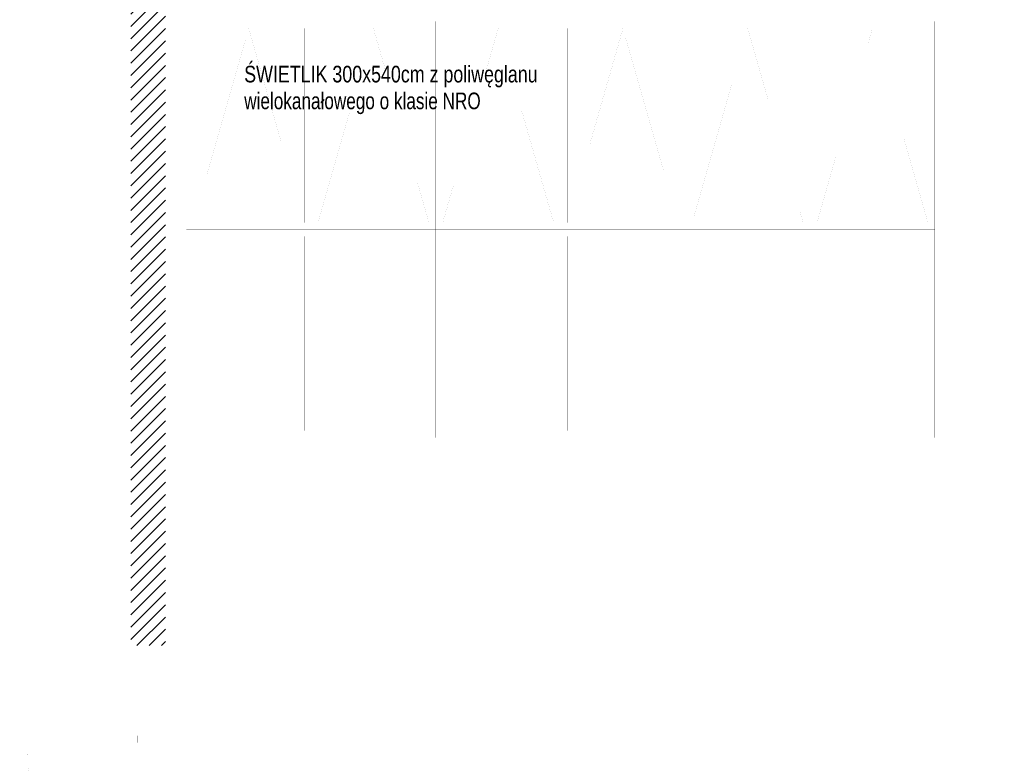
# Paper-space layout 'Layout1' of a CAD drawing. Header units: inches. Extents: x 7368 to 30263, y 5719 to 13940.
# Tile 24 of 44: x 12135 to 12846, y 10808 to 11344. Entities that reach past the tile are written whole.
import ezdxf

# ---------------------------------------------------------------- set-up
doc = ezdxf.new("R2010")
doc.units = ezdxf.units.IN
doc.header["$LTSCALE"] = 2
doc.header["$MEASUREMENT"] = 0
for name, pattern in [('ACAD_ISO04W100', [30, 24, -3, 0, -3]), ('DASHED', [0.75, 0.5, -0.25]), ('DASHEDX2', [1.5, 1, -0.5]), ('HIDDEN', [9.525, 6.35, -3.175]), ('OS', [60, 30, -15, 0, -15]), ('PRZERYW', [60, 30, -30])]:
    doc.linetypes.add(name, pattern=pattern)
for name, color, linetype, lineweight in [('A CIENKA', 7, 'CONTINUOUS', 13), ('A KRESKOWANIA', 7, 'CONTINUOUS', 5), ('A OPISY', 7, 'CONTINUOUS', 15), ('A OSIE', 7, 'ACAD_ISO04W100', 13), ('A PRZERYWANIA', 7, 'HIDDEN', 15), ('A WYMIARY', 7, 'CONTINUOUS', 9), ('ECIANA_PROJEKT', 7, 'CONTINUOUS', 15)]:
    doc.layers.add(name, color=color, linetype=linetype, lineweight=lineweight)
doc.styles.get("Standard").update_dxf_attribs({"font": 'arial.ttf'})

psp = doc.layouts.get("Layout1")

# ---------------------------------------------------------------- hatches: boundary and pattern name
at = {"layer": 'A OPISY', "linetype": 'Continuous'}
h = psp.add_hatch(dxfattribs=at)
h.set_pattern_fill('ANSI31_S0_5', color=2, scale=50, style=0)
h.set_pattern_definition([(45, (117, 107), (-4.4194174, 4.4194174), [])])
h.paths.add_polyline_path([(12240.55, 11594.46), (12340.55, 11594.46), (12340.55, 11606.46), (12240.55, 11606.46), (12240.55, 11626.46), (12215.55, 11626.46), (12215.55, 10892.96), (12240.55, 10892.96), (12240.55, 11351.46), (12704.55, 11351.46), (12704.55, 11626.46), (12692.55, 11626.46), (12692.55, 11363.46), (12552.55, 11363.46), (12552.55, 11453.46), (12602.55, 11453.46), (12602.55, 11459.46), (12552.55, 11459.46), (12552.55, 11504.46), (12552.55, 11594.46), (12592.55, 11594.46), (12592.55, 11606.46), (12440.55, 11606.46), (12440.55, 11594.46), (12540.55, 11594.46), (12540.55, 11363.46), (12240.55, 11363.46)], flags=0)

# ---------------------------------------------------------------- linework, layer by layer
at = {"layer": 'A CIENKA', "color": 7, "linetype": 'Continuous', "const_width": 0.018}
for points in [[(12230.55, 10827.96), (12220.55, 10827.96)], [(12220.55, 10827.96), (12220.55, 10822.96)], [(12230.55, 10822.96), (12230.55, 10827.96)], [(12140.55, 10822.96), (12140.55, 10817.96)], [(12225.55, 10822.96), (12140.55, 10822.96)], [(12220.55, 10822.96), (12230.55, 10822.96)], [(12225.55, 10817.96), (12225.55, 10822.96)], [(12140.55, 10817.96), (12225.55, 10817.96)]]:
    psp.add_lwpolyline(points, dxfattribs=at)
at = {"layer": 'A KRESKOWANIA', "color": 254, "linetype": 'Continuous', "const_width": 0.018}
psp.add_lwpolyline([(12140.55, 10817.96, 0.414214), (12225.55, 10732.96, 0.414214)], format="xyb", dxfattribs=at)
at = {"layer": 'A OSIE', "color": 1, "linetype": 'OS', "const_width": 0.018}
for points in [[(12225.55, 10192.96), (12225.55, 13392.96)], [(12825.55, 10192.96), (12825.55, 13392.96)], [(7865.55, 10892.96), (13525.55, 10892.96)]]:
    psp.add_lwpolyline(points, dxfattribs=at)
at = {"layer": 'A PRZERYWANIA', "color": 3, "linetype": 'PRZERYW', "const_width": 0.018}
for points in [[(12210.55, 10322.96), (12210.55, 13262.96)], [(12810.55, 10322.96), (12810.55, 13262.96)], [(12840.55, 10322.96), (12840.55, 13262.96)], [(12240.55, 10322.96), (12240.55, 11351.46)]]:
    psp.add_lwpolyline(points, dxfattribs=at)
at = {"layer": 'A PRZERYWANIA', "color": 3, "linetype": 'DASHED', "const_width": 0.018}
for points in [[(12255.55, 11192.96), (12255.55, 11342.96)], [(12255.55, 11342.96), (12345.55, 11342.96)], [(12260.55, 11197.96), (12260.55, 11337.96)], [(12260.55, 11337.96), (12340.55, 11337.96)], [(12340.55, 11337.96), (12340.55, 11197.96)], [(12345.55, 11192.96), (12345.55, 11342.96)], [(12345.55, 11342.96), (12435.55, 11342.96)], [(12345.55, 11342.96), (12345.55, 11192.96)], [(12350.55, 11197.96), (12350.55, 11337.96)], [(12350.55, 11337.96), (12430.55, 11337.96)], [(12430.55, 11337.96), (12430.55, 11197.96)], [(12435.55, 11192.96), (12435.55, 11342.96)], [(12435.55, 11342.96), (12525.55, 11342.96)], [(12435.55, 11342.96), (12435.55, 11192.96)], [(12440.55, 11197.96), (12440.55, 11337.96)], [(12440.55, 11337.96), (12520.55, 11337.96)], [(12520.55, 11337.96), (12520.55, 11197.96)], [(12525.55, 11192.96), (12525.55, 11342.96)], [(12525.55, 11342.96), (12615.55, 11342.96)], [(12525.55, 11342.96), (12525.55, 11192.96)], [(12530.55, 11197.96), (12530.55, 11337.96)], [(12530.55, 11337.96), (12610.55, 11337.96)], [(12610.55, 11337.96), (12610.55, 11197.96)], [(12615.55, 11192.96), (12615.55, 11342.96)], [(12615.55, 11342.96), (12705.55, 11342.96)], [(12615.55, 11342.96), (12615.55, 11192.96)], [(12620.55, 11197.96), (12620.55, 11337.96)], [(12620.55, 11337.96), (12700.55, 11337.96)], [(12700.55, 11337.96), (12700.55, 11197.96)], [(12705.55, 11342.96), (12705.55, 11192.96)], [(12705.55, 11192.96), (12705.55, 11342.96)], [(12705.55, 11342.96), (12795.55, 11342.96)], [(12710.55, 11197.96), (12710.55, 11337.96)], [(12710.55, 11337.96), (12790.55, 11337.96)], [(12790.55, 11337.96), (12790.55, 11197.96)], [(12795.55, 11342.96), (12795.55, 11192.96)], [(12340.55, 11197.96), (12260.55, 11197.96)], [(12430.55, 11197.96), (12350.55, 11197.96)], [(12520.55, 11197.96), (12440.55, 11197.96)], [(12610.55, 11197.96), (12530.55, 11197.96)], [(12700.55, 11197.96), (12620.55, 11197.96)], [(12790.55, 11197.96), (12710.55, 11197.96)], [(12345.55, 11192.96), (12255.55, 11192.96)], [(12255.55, 11192.96), (12255.55, 11042.96)], [(12345.55, 11192.96), (12255.55, 11192.96)], [(12345.55, 11042.96), (12345.55, 11192.96)], [(12435.55, 11192.96), (12345.55, 11192.96)], [(12345.55, 11192.96), (12345.55, 11042.96)], [(12435.55, 11192.96), (12345.55, 11192.96)], [(12525.55, 11192.96), (12435.55, 11192.96)], [(12435.55, 11192.96), (12435.55, 11042.96)], [(12525.55, 11192.96), (12435.55, 11192.96)], [(12435.55, 11042.96), (12435.55, 11192.96)], [(12615.55, 11192.96), (12525.55, 11192.96)], [(12525.55, 11192.96), (12525.55, 11042.96)], [(12525.55, 11042.96), (12525.55, 11192.96)], [(12615.55, 11192.96), (12525.55, 11192.96)], [(12705.55, 11192.96), (12615.55, 11192.96)], [(12615.55, 11192.96), (12615.55, 11042.96)], [(12615.55, 11042.96), (12615.55, 11192.96)], [(12705.55, 11192.96), (12615.55, 11192.96)], [(12795.55, 11192.96), (12705.55, 11192.96)], [(12705.55, 11192.96), (12705.55, 11042.96)], [(12705.55, 11042.96), (12705.55, 11192.96)], [(12795.55, 11192.96), (12705.55, 11192.96)], [(12795.55, 11042.96), (12795.55, 11192.96)], [(12340.55, 11187.96), (12260.55, 11187.96)], [(12260.55, 11187.96), (12260.55, 11047.96)], [(12340.55, 11047.96), (12340.55, 11187.96)], [(12430.55, 11187.96), (12350.55, 11187.96)], [(12350.55, 11187.96), (12350.55, 11047.96)], [(12430.55, 11047.96), (12430.55, 11187.96)], [(12520.55, 11187.96), (12440.55, 11187.96)], [(12440.55, 11187.96), (12440.55, 11047.96)], [(12520.55, 11047.96), (12520.55, 11187.96)], [(12610.55, 11187.96), (12530.55, 11187.96)], [(12530.55, 11187.96), (12530.55, 11047.96)], [(12610.55, 11047.96), (12610.55, 11187.96)], [(12700.55, 11187.96), (12620.55, 11187.96)], [(12620.55, 11187.96), (12620.55, 11047.96)], [(12700.55, 11047.96), (12700.55, 11187.96)], [(12790.55, 11187.96), (12710.55, 11187.96)], [(12710.55, 11187.96), (12710.55, 11047.96)], [(12790.55, 11047.96), (12790.55, 11187.96)], [(12260.55, 11047.96), (12340.55, 11047.96)], [(12350.55, 11047.96), (12430.55, 11047.96)], [(12440.55, 11047.96), (12520.55, 11047.96)], [(12530.55, 11047.96), (12610.55, 11047.96)], [(12620.55, 11047.96), (12700.55, 11047.96)], [(12710.55, 11047.96), (12790.55, 11047.96)], [(12255.55, 11042.96), (12345.55, 11042.96)], [(12345.55, 11042.96), (12435.55, 11042.96)], [(12435.55, 11042.96), (12525.55, 11042.96)], [(12525.55, 11042.96), (12615.55, 11042.96)], [(12615.55, 11042.96), (12705.55, 11042.96)], [(12705.55, 11042.96), (12795.55, 11042.96)]]:
    psp.add_lwpolyline(points, dxfattribs=at)
at = {"layer": 'A PRZERYWANIA', "color": 3, "linetype": 'DASHEDX2', "const_width": 0.018}
for points in [[(12260.55, 11197.96), (12300.55, 11337.96)], [(12300.55, 11337.96), (12340.55, 11197.96)], [(12350.55, 11197.96), (12390.55, 11337.96)], [(12390.55, 11337.96), (12430.55, 11197.96)], [(12440.55, 11197.96), (12480.55, 11337.96)], [(12480.55, 11337.96), (12520.55, 11197.96)], [(12530.55, 11197.96), (12570.55, 11337.96)], [(12570.55, 11337.96), (12610.55, 11197.96)], [(12620.55, 11197.96), (12660.55, 11337.96)], [(12660.55, 11337.96), (12700.55, 11197.96)], [(12710.55, 11197.96), (12750.55, 11337.96)], [(12750.55, 11337.96), (12790.55, 11197.96)]]:
    psp.add_lwpolyline(points, dxfattribs=at)
at = {"layer": 'A WYMIARY', "color": 80, "linetype": 'Continuous', "const_width": 0.018}
psp.add_lwpolyline([(12758.2, 11345.46), (12758.2, 11339.46)], dxfattribs=at)
at = {"layer": 'ECIANA_PROJEKT', "color": 141, "linetype": 'Continuous', "const_width": 0.018}
for points in [[(12215.55, 11626.46), (12215.55, 10827.96)], [(12240.55, 10827.96), (12240.55, 11351.46)], [(12215.55, 10827.96), (12240.55, 10827.96)]]:
    psp.add_lwpolyline(points, dxfattribs=at)

# ---------------------------------------------------------------- texts
at = {"layer": 'A KRESKOWANIA', "color": 254}
for s, width, p in [('ŚWIETLIK 300x540cm z poliwęglanu', 0.767533, (12297.31, 11298.99)), ('wielokanałowego o klasie NRO', 0.738375, (12297.31, 11279.69))]:
    psp.add_text(s, height=12, dxfattribs=dict(at, width=width)).set_placement(p)

doc.saveas('drawing.dxf')
